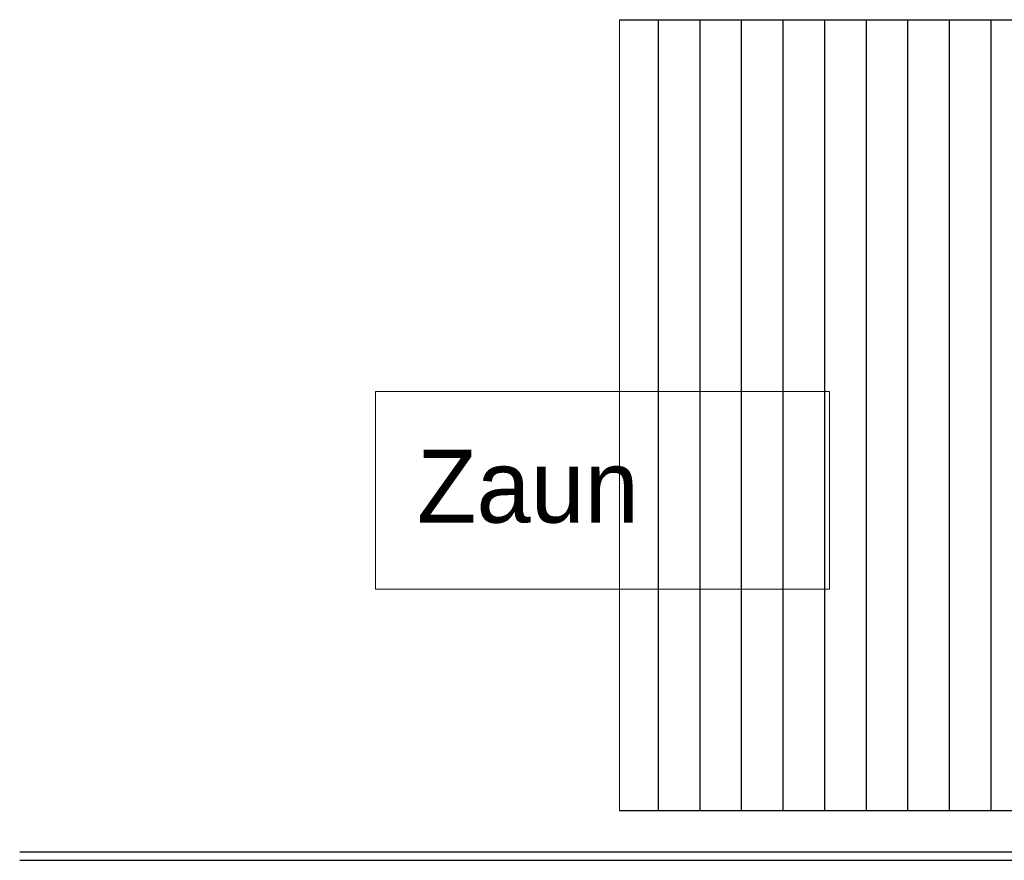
# Model space of a CAD drawing. Extents: x -73 to 359, y -4 to 85.
# Tile 68 of 149: x 64.33 to 66.7, y 1.02 to 3.04. Entities that reach past the tile are written whole.
import ezdxf

# ---------------------------------------------------------------- set-up
doc = ezdxf.new("R2010")
doc.units = 0
doc.header["$MEASUREMENT"] = 0
for name, color, linetype in [('A_1 Holz', 7, 'Continuous'), ('P_ZE_TEXT', 7, 'Continuous'), ('R_TR_BODEN', 7, 'Continuous'), ('Schraffuren', 7, 'Continuous')]:
    doc.layers.add(name, color=color, linetype=linetype)
doc.styles.add('ERSTELLTER_STIL_1', font='txt')
doc.linetypes.add('Terrainlinie', pattern='A,0,[1,Bl.Nr. 2.0021.Shx,S=0.000793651,R=0,X=0,Y=-0.043301],-0.1,0', length=0.1)

msp = doc.modelspace()

# ---------------------------------------------------------------- hatches: boundary and pattern name
at = {"layer": 'Schraffuren', "linetype": 'Continuous'}
h = msp.add_hatch(dxfattribs=at)
h.set_pattern_fill('Holz_Schalung__stehend___82', color=256, style=0, pattern_type=2)
h.set_pattern_definition([(90, (35.96788, 1.03538), (-0.1, 0), [])])
h.paths.add_polyline_path([(65.7742, 1.1354), (68.573, 1.1354), (68.573, 3.0354), (67.6936, 3.0354), (67.6936, 2.7159), (67.3741, 2.7159), (67.3741, 3.0354), (65.7742, 3.0354)], flags=0)
h.paths.add_polyline_path([(67.0211, 2.2332), (66.7032, 2.2332), (66.7032, 2.7838), (67.0211, 2.7838)], flags=0)
h.paths.add_polyline_path([(67.3306, 2.2089), (67.7039, 2.2089), (67.7039, 1.5624), (67.3306, 1.5624)], flags=0)

# ---------------------------------------------------------------- linework, layer by layer
at = {"layer": 'A_1 Holz', "linetype": 'Continuous'}
for p, q in [((65.7742, 3.0354), (68.6029, 3.0354)), ((65.7742, 1.1354), (68.6029, 1.1354))]:
    msp.add_line(p, q, dxfattribs=at)
at = {"layer": 'P_ZE_TEXT', "color": 255, "linetype": 'Continuous', "lineweight": 18, "flags": 128}
msp.add_lwpolyline([(65.1875, 2.1418), (66.2795, 2.1418), (66.2795, 1.6668), (65.1875, 1.6668)], close=True, dxfattribs=at)
at = {"layer": 'R_TR_BODEN', "linetype": 'Continuous'}
msp.add_line((64.3322, 1.0354), (68.6029, 1.0354), dxfattribs=at)
at = {"layer": 'R_TR_BODEN', "linetype": 'Terrainlinie'}
msp.add_line((64.3322, 1.0154), (68.6029, 1.0154), dxfattribs=at)
at = {"layer": 'Schraffuren', "color": 255, "linetype": 'Continuous', "lineweight": 18, "flags": 128}
msp.add_lwpolyline([(65.7742, 1.1354), (68.573, 1.1354), (68.573, 3.0354), (67.6936, 3.0354), (67.6936, 2.7159), (67.3741, 2.7159), (67.3741, 3.0354), (65.7742, 3.0354)], close=True, dxfattribs=at)

# ---------------------------------------------------------------- texts
at = {"layer": 'P_ZE_TEXT', "linetype": 'Continuous', "insert": (65.2875, 2.0018), "char_height": 0.175, "attachment_point": 1, "style": 'ERSTELLTER_STIL_1'}
msp.add_mtext('{Zaun}', dxfattribs=at)

doc.saveas('drawing.dxf')
